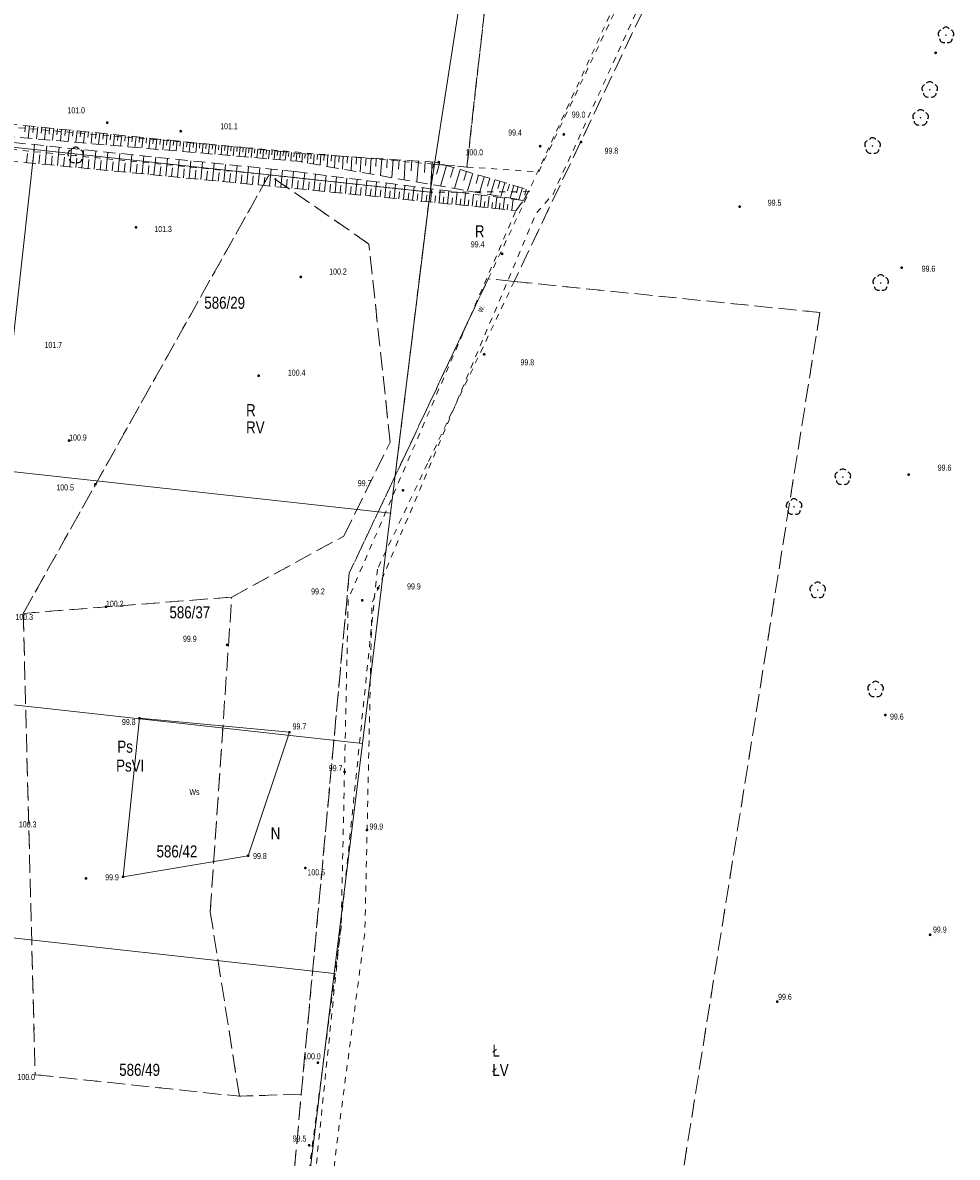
# Model space of a CAD drawing. Header units: inches. Extents: x 6497603 to 6502483, y 5925790 to 5934357.
# Tile 212 of 256: x 6501238 to 6501354, y 5926514 to 5926655. Entities that reach past the tile are written whole.
import ezdxf
from ezdxf.enums import TextEntityAlignment as Align

# ---------------------------------------------------------------- set-up
doc = ezdxf.new("R2010")
doc.units = ezdxf.units.IN
doc.header["$MEASUREMENT"] = 0
for name, pattern in [('0.75_0.75', [1.5, 0.75, -0.75]), ('1.5_0.75', [2.25, 1.5, -0.75]), ('219-1000', [0, 0]), ('egkk-1000', [3, 2.25, -0.75]), ('egug-1000', [1.5, 0.75, -0.75])]:
    doc.linetypes.add(name, pattern=pattern)
for name, color, linetype in [('000 Inne (niezydentyfikowane)', 7, 'Continuous'), ('203-punkt graniczny', 7, 'Continuous'), ('209-oznaczenie konturu klasyfikacyjnego', 7, 'Continuous'), ('210-oznaczenie konturu użytku gruntowego', 7, 'Continuous'), ('211-numer działki ewidencyjnej', 7, 'Continuous'), ('217-kontur klasyfikacyjny', 7, 'Continuous'), ('218-kontur użytku gruntowego', 7, 'Continuous'), ('219-działka ewidencyjna', 7, 'Continuous'), ('drzewo liściaste', 7, 'Continuous'), ('pikieta naturalna', 7, 'Continuous'), ('pikieta naturalna-Atr2', 7, 'Continuous'), ('rów melioracyjny (poligon)', 7, 'Continuous'), ('rów melioracyjny (poligon)-Atr17', 7, 'Continuous'), ('skarpa nieumocniona', 7, 'Continuous'), ('woda stojąca', 7, 'Continuous'), ('woda stojąca-Atr103', 7, 'Continuous')]:
    doc.layers.add(name, color=color, linetype=linetype)
doc.styles.get("Standard").update_dxf_attribs({"font": 'arial.ttf'})

# ---------------------------------------------------------------- blocks, each defined once
blk = doc.blocks.new('203')
at = {"linetype": 'Continuous', "lineweight": 0}
h = blk.add_hatch(color=0, dxfattribs=at)
edge = h.paths.add_edge_path()
edge.add_arc((0, 0), 0.09, 0, 360)
blk = doc.blocks.new('OP021')
at = {"linetype": 'Continuous', "lineweight": 13}
h = blk.add_hatch(color=0, dxfattribs=at)
edge = h.paths.add_edge_path()
edge.add_arc((0, 0), 0.1, 0, 360)
at = {"color": 0, "linetype": 'Continuous', "lineweight": -3}
for centre, start, end in [((-0.476, 0.154), 110.388, 213.756), ((0, 0.5), 38.316, 141.684), ((0.476, 0.154), 326.244, 69.612), ((-0.294, -0.404), 182.272, 285.64), ((0.294, -0.404), 254.36, 357.728), ((0.294, -0.404), 254.36, 357.728)]:
    blk.add_arc(centre, 0.5, start, end, dxfattribs=at)
blk = doc.blocks.new('PW01')
at = {"linetype": 'Continuous', "lineweight": 13}
h = blk.add_hatch(color=0, dxfattribs=at)
edge = h.paths.add_edge_path()
edge.add_arc((0, 0), 0.18, 0, 360)

msp = doc.modelspace()

# ---------------------------------------------------------------- linework, layer by layer
at = {"layer": '000 Inne (niezydentyfikowane)', "color": 7, "linetype": 'Continuous', "lineweight": 18, "flags": 128}
for points in [[(6501238.68, 5926642.32), (6501238.6, 5926641.56)], [(6501239.18, 5926642.27), (6501239.03, 5926640.75)], [(6501239.69, 5926642.22), (6501239.61, 5926641.46)], [(6501240.2, 5926642.16), (6501240.04, 5926640.66)], [(6501240.7, 5926642.11), (6501240.62, 5926641.37)], [(6501241.2, 5926642.06), (6501241.05, 5926640.58)], [(6501241.69, 5926642.01), (6501241.62, 5926641.27)], [(6501242.19, 5926641.96), (6501242.04, 5926640.49)], [(6501242.68, 5926641.91), (6501242.6, 5926641.18)], [(6501243.17, 5926641.86), (6501243.02, 5926640.41)], [(6501243.65, 5926641.81), (6501243.58, 5926641.09)], [(6501244.14, 5926641.76), (6501243.99, 5926640.32)], [(6501244.62, 5926641.72), (6501244.54, 5926641)], [(6501245.1, 5926641.67), (6501244.95, 5926640.24)], [(6501245.57, 5926641.62), (6501245.5, 5926640.91)], [(6501246.05, 5926641.57), (6501245.9, 5926640.16)], [(6501246.52, 5926641.52), (6501246.44, 5926640.82)], [(6501246.98, 5926641.47), (6501246.84, 5926640.08)], [(6501247.45, 5926641.43), (6501247.38, 5926640.73)], [(6501247.91, 5926641.38), (6501247.77, 5926640)], [(6501248.38, 5926641.33), (6501248.31, 5926640.65)], [(6501248.84, 5926641.29), (6501248.7, 5926639.92)], [(6501249.29, 5926641.24), (6501249.22, 5926640.56)], [(6501249.75, 5926641.19), (6501249.61, 5926639.84)], [(6501250.2, 5926641.15), (6501250.13, 5926640.48)], [(6501250.65, 5926641.1), (6501250.51, 5926639.76)], [(6501251.09, 5926641.06), (6501251.03, 5926640.39)], [(6501251.54, 5926641.01), (6501251.4, 5926639.69)], [(6501251.98, 5926640.97), (6501251.91, 5926640.31)], [(6501252.42, 5926640.92), (6501252.29, 5926639.61)], [(6501252.86, 5926640.88), (6501252.79, 5926640.23)], [(6501253.3, 5926640.83), (6501253.16, 5926639.54)], [(6501253.73, 5926640.79), (6501253.66, 5926640.14)], [(6501254.16, 5926640.75), (6501254.03, 5926639.46)], [(6501254.59, 5926640.7), (6501254.52, 5926640.06)], [(6501255.01, 5926640.66), (6501254.89, 5926639.39)], [(6501255.44, 5926640.62), (6501255.38, 5926639.98)], [(6501255.86, 5926640.57), (6501255.73, 5926639.32)], [(6501256.28, 5926640.53), (6501256.22, 5926639.9)], [(6501256.7, 5926640.49), (6501256.57, 5926639.24)], [(6501257.11, 5926640.45), (6501257.05, 5926639.83)], [(6501239.59, 5926637.63), (6501239.82, 5926639.95)], [(6501241.13, 5926637.49), (6501241.35, 5926639.79)], [(6501242.66, 5926637.34), (6501242.88, 5926639.63)], [(6501244.18, 5926637.19), (6501244.4, 5926639.48)], [(6501245.7, 5926637.05), (6501245.92, 5926639.32)], [(6501247.21, 5926636.9), (6501247.43, 5926639.16)], [(6501257.53, 5926640.4), (6501257.4, 5926639.17)], [(6501257.94, 5926640.36), (6501257.88, 5926639.75)], [(6501258.35, 5926640.32), (6501258.22, 5926639.1)], [(6501258.76, 5926640.28), (6501258.69, 5926639.67)], [(6501259.16, 5926640.24), (6501259.04, 5926639.03)], [(6501259.56, 5926640.2), (6501259.5, 5926639.6)], [(6501259.96, 5926640.16), (6501259.84, 5926638.96)], [(6501260.36, 5926640.12), (6501260.3, 5926639.52)], [(6501260.76, 5926640.08), (6501260.64, 5926638.89)], [(6501261.15, 5926640.04), (6501261.09, 5926639.45)], [(6501261.55, 5926640), (6501261.43, 5926638.83)], [(6501261.94, 5926639.96), (6501261.88, 5926639.37)], [(6501262.32, 5926639.92), (6501262.21, 5926638.76)], [(6501262.71, 5926639.88), (6501262.65, 5926639.3)], [(6501263.09, 5926639.84), (6501262.98, 5926638.69)], [(6501263.48, 5926639.8), (6501263.42, 5926639.23)], [(6501263.86, 5926639.76), (6501263.74, 5926638.63)], [(6501264.24, 5926639.72), (6501264.18, 5926639.16)], [(6501264.61, 5926639.68), (6501264.5, 5926638.56)], [(6501264.99, 5926639.65), (6501264.93, 5926639.09)], [(6501265.36, 5926639.61), (6501265.25, 5926638.5)], [(6501265.73, 5926639.57), (6501265.67, 5926639.02)], [(6501266.1, 5926639.53), (6501265.99, 5926638.44)], [(6501266.46, 5926639.5), (6501266.41, 5926638.95)], [(6501266.83, 5926639.46), (6501266.72, 5926638.37)], [(6501267.19, 5926639.42), (6501267.14, 5926638.88)], [(6501267.55, 5926639.39), (6501267.44, 5926638.31)], [(6501267.91, 5926639.35), (6501267.86, 5926638.81)], [(6501268.27, 5926639.31), (6501268.16, 5926638.25)], [(6501268.62, 5926639.28), (6501268.57, 5926638.75)], [(6501268.98, 5926639.24), (6501268.87, 5926638.19)], [(6501269.33, 5926639.21), (6501269.28, 5926638.68)], [(6501269.68, 5926639.17), (6501269.57, 5926638.13)], [(6501270.03, 5926639.13), (6501269.97, 5926638.62)], [(6501270.37, 5926639.1), (6501270.27, 5926638.07)], [(6501270.72, 5926639.06), (6501270.66, 5926638.55)], [(6501238.82, 5926637.71), (6501238.93, 5926638.87)], [(6501240.36, 5926637.56), (6501240.47, 5926638.71)], [(6501241.9, 5926637.41), (6501242.01, 5926638.56)], [(6501243.42, 5926637.26), (6501243.53, 5926638.41)], [(6501244.94, 5926637.12), (6501245.05, 5926638.26)], [(6501246.46, 5926636.97), (6501246.56, 5926638.11)], [(6501247.96, 5926636.83), (6501248.07, 5926637.96)], [(6501248.71, 5926636.76), (6501248.93, 5926639.01)], [(6501249.46, 5926636.68), (6501249.57, 5926637.81)], [(6501250.2, 5926636.61), (6501250.42, 5926638.85)], [(6501250.95, 5926636.54), (6501251.06, 5926637.66)], [(6501251.69, 5926636.47), (6501251.91, 5926638.7)], [(6501253.17, 5926636.33), (6501253.39, 5926638.55)], [(6501254.65, 5926636.19), (6501254.86, 5926638.4)], [(6501256.11, 5926636.05), (6501256.32, 5926638.24)], [(6501257.57, 5926635.91), (6501257.78, 5926638.09)], [(6501259.02, 5926635.77), (6501259.23, 5926637.94)], [(6501260.47, 5926635.63), (6501260.68, 5926637.79)], [(6501261.91, 5926635.49), (6501262.12, 5926637.65)], [(6501271.06, 5926639.03), (6501270.96, 5926638.01)], [(6501271.4, 5926638.99), (6501271.35, 5926638.49)], [(6501271.74, 5926638.96), (6501271.64, 5926637.95)], [(6501272.08, 5926638.93), (6501272.03, 5926638.42)], [(6501272.41, 5926638.89), (6501272.31, 5926637.89)], [(6501272.75, 5926638.86), (6501272.71, 5926638.35)], [(6501273.08, 5926638.84), (6501273.02, 5926637.78)], [(6501273.43, 5926638.82), (6501273.4, 5926638.27)], [(6501273.79, 5926638.79), (6501273.72, 5926637.66)], [(6501274.17, 5926638.77), (6501274.13, 5926638.18)], [(6501274.55, 5926638.74), (6501274.47, 5926637.53)], [(6501274.95, 5926638.72), (6501274.91, 5926638.09)], [(6501275.37, 5926638.69), (6501275.28, 5926637.39)], [(6501275.79, 5926638.66), (6501275.75, 5926637.99)], [(6501276.24, 5926638.63), (6501276.15, 5926637.24)], [(6501276.7, 5926638.6), (6501276.65, 5926637.88)], [(6501277.17, 5926638.57), (6501277.07, 5926637.08)], [(6501277.66, 5926638.54), (6501277.61, 5926637.77)], [(6501278.17, 5926638.51), (6501278.07, 5926636.91)], [(6501278.7, 5926638.47), (6501278.64, 5926637.65)], [(6501279.24, 5926638.44), (6501279.13, 5926636.73)], [(6501279.81, 5926638.4), (6501279.75, 5926637.51)], [(6501280.39, 5926638.36), (6501280.27, 5926636.53)], [(6501281, 5926638.32), (6501280.93, 5926637.37)], [(6501281.62, 5926638.28), (6501281.49, 5926636.32)], [(6501282.27, 5926638.24), (6501282.2, 5926637.22)], [(6501282.94, 5926638.2), (6501282.8, 5926636.09)], [(6501283.63, 5926638.15), (6501283.56, 5926637.06)], [(6501284.35, 5926638.1), (6501284.21, 5926635.85)], [(6501285.1, 5926638.05), (6501285.02, 5926636.89)], [(6501285.87, 5926638), (6501285.71, 5926635.59)], [(6501286.66, 5926637.95), (6501286.58, 5926636.7)], [(6501287.49, 5926637.9), (6501287.32, 5926635.31)], [(6501288.34, 5926637.84), (6501288.25, 5926636.5)], [(6501289.22, 5926637.78), (6501289.04, 5926635.01)], [(6501252.43, 5926636.4), (6501252.54, 5926637.51)], [(6501253.91, 5926636.26), (6501254.02, 5926637.36)], [(6501255.38, 5926636.12), (6501255.49, 5926637.22)], [(6501256.84, 5926635.98), (6501256.95, 5926637.07)], [(6501258.3, 5926635.84), (6501258.4, 5926636.93)], [(6501259.75, 5926635.7), (6501259.85, 5926636.78)], [(6501261.19, 5926635.56), (6501261.29, 5926636.64)], [(6501262.63, 5926635.42), (6501262.73, 5926636.5)], [(6501263.34, 5926635.35), (6501263.55, 5926637.5)], [(6501264.05, 5926635.28), (6501264.16, 5926636.35)], [(6501264.77, 5926635.21), (6501264.97, 5926637.35)], [(6501266.18, 5926635.08), (6501266.39, 5926637.2)], [(6501267.6, 5926634.94), (6501267.8, 5926637.06)], [(6501269, 5926634.81), (6501269.2, 5926636.91)], [(6501270.4, 5926634.67), (6501270.6, 5926636.77)], [(6501271.79, 5926634.54), (6501271.99, 5926636.63)], [(6501273.16, 5926634.4), (6501273.37, 5926636.46)], [(6501274.51, 5926634.27), (6501274.71, 5926636.29)], [(6501290.12, 5926637.6), (6501289.73, 5926636.28)], [(6501291, 5926637.35), (6501290.25, 5926634.8)], [(6501291.85, 5926637.09), (6501291.49, 5926635.87)], [(6501292.68, 5926636.85), (6501291.99, 5926634.5)], [(6501293.47, 5926636.62), (6501293.14, 5926635.49)], [(6501294.24, 5926636.39), (6501293.6, 5926634.22)], [(6501265.48, 5926635.15), (6501265.58, 5926636.21)], [(6501266.89, 5926635.01), (6501266.99, 5926636.07)], [(6501268.3, 5926634.87), (6501268.4, 5926635.93)], [(6501269.7, 5926634.74), (6501269.8, 5926635.79)], [(6501271.1, 5926634.61), (6501271.2, 5926635.65)], [(6501272.48, 5926634.47), (6501272.58, 5926635.51)], [(6501273.84, 5926634.33), (6501273.94, 5926635.35)], [(6501275.18, 5926634.2), (6501275.28, 5926635.2)], [(6501275.84, 5926634.13), (6501276.03, 5926636.12)], [(6501276.49, 5926634.07), (6501276.59, 5926635.05)], [(6501277.14, 5926634), (6501277.33, 5926635.96)], [(6501277.78, 5926633.94), (6501277.88, 5926634.91)], [(6501278.42, 5926633.88), (6501278.61, 5926635.79)], [(6501279.68, 5926633.75), (6501279.87, 5926635.64)], [(6501280.91, 5926633.63), (6501281.1, 5926635.48)], [(6501282.13, 5926633.51), (6501282.31, 5926635.33)], [(6501283.32, 5926633.39), (6501283.5, 5926635.18)], [(6501284.49, 5926633.27), (6501284.67, 5926635.03)], [(6501285.65, 5926633.16), (6501285.82, 5926634.88)], [(6501294.97, 5926636.18), (6501294.66, 5926635.13)], [(6501295.68, 5926635.97), (6501295.09, 5926633.96)], [(6501296.35, 5926635.77), (6501296.07, 5926634.81)], [(6501297, 5926635.58), (6501296.46, 5926633.73)], [(6501297.63, 5926635.39), (6501297.37, 5926634.5)], [(6501298.23, 5926635.22), (6501297.73, 5926633.51)], [(6501298.81, 5926635.05), (6501298.57, 5926634.23)], [(6501299.37, 5926634.88), (6501298.9, 5926633.3)], [(6501279.05, 5926633.81), (6501279.15, 5926634.76)], [(6501280.3, 5926633.69), (6501280.39, 5926634.62)], [(6501281.52, 5926633.57), (6501281.61, 5926634.48)], [(6501282.73, 5926633.45), (6501282.82, 5926634.35)], [(6501283.91, 5926633.33), (6501284, 5926634.21)], [(6501285.07, 5926633.21), (6501285.16, 5926634.08)], [(6501286.22, 5926633.1), (6501286.3, 5926633.95)], [(6501286.78, 5926633.04), (6501286.95, 5926634.74)], [(6501287.34, 5926632.99), (6501287.42, 5926633.83)], [(6501287.89, 5926632.93), (6501288.06, 5926634.6)], [(6501288.44, 5926632.88), (6501288.53, 5926633.7)], [(6501288.99, 5926632.82), (6501289.15, 5926634.46)], [(6501289.53, 5926632.77), (6501289.61, 5926633.58)], [(6501290.06, 5926632.71), (6501290.22, 5926634.32)], [(6501290.59, 5926632.66), (6501290.67, 5926633.46)], [(6501291.12, 5926632.61), (6501291.28, 5926634.19)], [(6501292.16, 5926632.5), (6501292.31, 5926634.06)], [(6501293.18, 5926632.4), (6501293.33, 5926633.93)], [(6501294.18, 5926632.3), (6501294.33, 5926633.81)], [(6501295.17, 5926632.2), (6501295.32, 5926633.68)], [(6501296.14, 5926632.11), (6501296.28, 5926633.56)], [(6501297.09, 5926632.01), (6501297.23, 5926633.44)], [(6501299.9, 5926634.73), (6501299.68, 5926633.97)], [(6501300.41, 5926634.58), (6501299.98, 5926633.12)], [(6501300.9, 5926634.43), (6501300.7, 5926633.73)], [(6501291.64, 5926632.56), (6501291.72, 5926633.34)], [(6501292.67, 5926632.45), (6501292.75, 5926633.22)], [(6501293.68, 5926632.35), (6501293.76, 5926633.11)], [(6501294.68, 5926632.25), (6501294.75, 5926633)], [(6501295.66, 5926632.16), (6501295.73, 5926632.89)], [(6501296.62, 5926632.06), (6501296.69, 5926632.78)], [(6501297.56, 5926631.97), (6501297.63, 5926632.67)], [(6501298.04, 5926631.92), (6501298.18, 5926633.32)], [(6501298.53, 5926631.87), (6501298.6, 5926632.56)], [(6501299.12, 5926631.81), (6501299.26, 5926633.18)]]:
    msp.add_lwpolyline(points, dxfattribs=at)
at = {"layer": '217-kontur klasyfikacyjny', "color": 3, "linetype": 'egkk-1000', "lineweight": 18, "flags": 128}
for points in [[(6501293.53, 5926637.17), (6501303.83, 5926729.69)], [(6501324.42, 5926675.55), (6501299.4, 5926622.95)], [(6501288.94, 5926634.04), (6501289.37, 5926637.53)], [(6501289.37, 5926637.53), (6501293.53, 5926637.17)], [(6501268.94, 5926636.2), (6501238.41, 5926581.72)], [(6501281.35, 5926627.6), (6501268.94, 5926636.2)], [(6501268.94, 5926636.2), (6501288.94, 5926634.04)], [(6501288.94, 5926634.04), (6501284.61, 5926598.79)], [(6501283.99, 5926602.98), (6501281.35, 5926627.6)], [(6501296.17, 5926623.28), (6501284.61, 5926598.79)], [(6501299.4, 5926622.95), (6501296.17, 5926623.28)], [(6501299.4, 5926622.95), (6501337.37, 5926619.1)], [(6501337.37, 5926619.1), (6501315.95, 5926484.57)], [(6501278.22, 5926591.31), (6501283.99, 5926602.98)], [(6501284.61, 5926598.79), (6501278.91, 5926586.71)], [(6501264.31, 5926583.74), (6501278.22, 5926591.31)], [(6501278.91, 5926586.71), (6501272.95, 5926521.99)], [(6501264.31, 5926583.74), (6501238.41, 5926581.72)], [(6501261.64, 5926544.66), (6501264.31, 5926583.74)], [(6501238.41, 5926581.72), (6501239.89, 5926524.41)], [(6501265.26, 5926521.73), (6501261.64, 5926544.66)], [(6501239.89, 5926524.41), (6501265.26, 5926521.73)], [(6501272.95, 5926521.99), (6501265.26, 5926521.73)], [(6501268.25, 5926471.02), (6501272.95, 5926521.99)]]:
    msp.add_lwpolyline(points, dxfattribs=at)
at = {"layer": '218-kontur użytku gruntowego', "color": 3, "linetype": 'egug-1000', "lineweight": 18, "flags": 128}
for points in [[(6501302.44, 5926636.57), (6501354.44, 5926745.87)], [(6501303.83, 5926729.69), (6501293.53, 5926637.17)], [(6501324.42, 5926675.55), (6501299.4, 5926622.95)], [(6501289.37, 5926637.53), (6501200.46, 5926645.33)], [(6501268.94, 5926636.2), (6501211.75, 5926641.85)], [(6501293.53, 5926637.17), (6501289.37, 5926637.53)], [(6501293.53, 5926637.17), (6501302.44, 5926636.57)], [(6501238.41, 5926581.72), (6501268.94, 5926636.2)], [(6501281.35, 5926627.6), (6501268.94, 5926636.2)], [(6501288.94, 5926634.04), (6501268.94, 5926636.2)], [(6501284.61, 5926598.79), (6501288.94, 5926634.04)], [(6501301.28, 5926634.11), (6501288.94, 5926634.04)], [(6501296.17, 5926623.28), (6501301.28, 5926634.11)], [(6501283.99, 5926602.98), (6501281.35, 5926627.6)], [(6501284.61, 5926598.79), (6501296.17, 5926623.28)], [(6501299.4, 5926622.95), (6501288.62, 5926600.32)], [(6501299.4, 5926622.95), (6501337.37, 5926619.1)], [(6501337.37, 5926619.1), (6501315.95, 5926484.57)], [(6501278.22, 5926591.31), (6501283.99, 5926602.98)], [(6501288.62, 5926600.32), (6501283.48, 5926589.51)], [(6501278.91, 5926586.71), (6501284.61, 5926598.79)], [(6501264.31, 5926583.74), (6501278.22, 5926591.31)], [(6501283.48, 5926589.51), (6501282.4, 5926587.22)], [(6501282.4, 5926587.22), (6501268.21, 5926448.84)], [(6501272.95, 5926521.99), (6501278.91, 5926586.71)], [(6501264.31, 5926583.74), (6501238.41, 5926581.72)], [(6501261.64, 5926544.66), (6501264.31, 5926583.74)], [(6501238.41, 5926581.72), (6501239.89, 5926524.41)], [(6501265.26, 5926521.73), (6501261.64, 5926544.66)], [(6501239.89, 5926524.41), (6501265.26, 5926521.73)], [(6501272.95, 5926521.99), (6501265.26, 5926521.73)], [(6501268.25, 5926471.02), (6501272.95, 5926521.99)]]:
    msp.add_lwpolyline(points, dxfattribs=at)
at = {"layer": '219-działka ewidencyjna', "color": 3, "linetype": '219-1000', "lineweight": 18, "flags": 128}
for points in [[(6501303.83, 5926729.69), (6501288.94, 5926634.04)], [(6501221.94, 5926641.26), (6501239.78, 5926639.33)], [(6501236.23, 5926607.47), (6501239.78, 5926639.33)], [(6501239.78, 5926639.33), (6501288.94, 5926634.04)], [(6501284.05, 5926594.16), (6501288.94, 5926634.04)], [(6501235.36, 5926599.52), (6501284.05, 5926594.16)], [(6501280.54, 5926565.57), (6501284.05, 5926594.16)], [(6501232.3, 5926570.89), (6501280.54, 5926565.57)], [(6501277.03, 5926536.99), (6501280.54, 5926565.57)], [(6501229.17, 5926542.3), (6501277.03, 5926536.99)], [(6501273.54, 5926508.5), (6501277.03, 5926536.99)]]:
    msp.add_lwpolyline(points, dxfattribs=at)
at = {"layer": 'rów melioracyjny (poligon)', "color": 7, "linetype": '0.75_0.75', "lineweight": 18, "flags": 128}
msp.add_lwpolyline([(6501346.49, 5926783.17), (6501351.89, 5926783.08), (6501354.32, 5926742.83), (6501335.54, 5926702.24), (6501304.23, 5926633.81), (6501302.08, 5926631.34), (6501281.73, 5926583), (6501280.85, 5926542.15), (6501277.4, 5926516.09), (6501269.32, 5926444.44), (6501265.82, 5926424.46), (6501262.45, 5926425.09), (6501268.72, 5926471.89), (6501274.42, 5926516.41), (6501277.9, 5926542.66), (6501278.78, 5926583.51), (6501299.62, 5926631.76), (6501300.54, 5926633.02), (6501301.28, 5926634.32), (6501333.23, 5926703.74), (6501351.32, 5926742.88)], close=True, dxfattribs=at)
at = {"layer": 'skarpa nieumocniona', "color": 7, "linetype": '1.5_0.75', "lineweight": 18, "flags": 128}
for points in [[(6501272.63, 5926638.87), (6501289.59, 5926637.76), (6501301.28, 5926634.32), (6501300.54, 5926633.02), (6501272.46, 5926637.88), (6501197.89, 5926644.28), (6501199.97, 5926646.25)], [(6501272.63, 5926638.87), (6501289.59, 5926637.76), (6501301.28, 5926634.32), (6501300.54, 5926633.02), (6501272.46, 5926637.88), (6501197.89, 5926644.28), (6501199.97, 5926646.25)], [(6501272.24, 5926636.6), (6501300.54, 5926633.02), (6501299.62, 5926631.76), (6501271.88, 5926634.53), (6501173.97, 5926643.94), (6501175.77, 5926645.68), (6501197.89, 5926644.28)], [(6501272.24, 5926636.6), (6501300.54, 5926633.02), (6501299.62, 5926631.76), (6501271.88, 5926634.53), (6501173.97, 5926643.94), (6501175.77, 5926645.68), (6501197.89, 5926644.28)]]:
    msp.add_lwpolyline(points, close=True, dxfattribs=at)
at = {"layer": 'woda stojąca', "color": 141, "linetype": 'Continuous', "lineweight": 18, "flags": 128}
msp.add_lwpolyline([(6501252.85, 5926568.68), (6501271.47, 5926566.95), (6501266.34, 5926551.61), (6501250.81, 5926549)], close=True, dxfattribs=at)

# ---------------------------------------------------------------- block references
at = {"layer": '203-punkt graniczny', "color": 7, "linetype": 'Continuous', "lineweight": 18}
for p in [(6501239.78, 5926639.33), (6501288.94, 5926634.04), (6501284.05, 5926594.16), (6501280.54, 5926565.57), (6501277.03, 5926536.99)]:
    msp.add_blockref('203', p, dxfattribs=at)
at = {"layer": 'drzewo liściaste', "color": 94, "linetype": 'Continuous', "lineweight": 18}
for p in [(6501353.03, 5926653.54), (6501351.02, 5926646.77), (6501349.87, 5926643.29), (6501343.91, 5926639.79), (6501244.92, 5926638.63), (6501344.92, 5926622.77), (6501340.22, 5926598.65), (6501334.16, 5926594.95), (6501337.09, 5926584.6), (6501344.28, 5926572.28)]:
    msp.add_blockref('OP021', p, dxfattribs=at)
at = {"layer": 'pikieta naturalna', "color": 7, "linetype": 'Continuous', "lineweight": 13}
for p in [(6501351.75, 5926651.36), (6501248.84, 5926642.68), (6501257.98, 5926641.62), (6501305.56, 5926641.22), (6501307.7, 5926640.28), (6501302.62, 5926639.76), (6501290.03, 5926637.77), (6501327.41, 5926632.24), (6501252.42, 5926629.67), (6501297.89, 5926626.39), (6501272.89, 5926623.52), (6501347.53, 5926624.66), (6501295.66, 5926613.9), (6501267.65, 5926611.24), (6501244.11, 5926603.19), (6501348.4, 5926598.96), (6501247.36, 5926597.74), (6501285.58, 5926597.01), (6501282.49, 5926584.85), (6501248.69, 5926582.54), (6501280.52, 5926583.34), (6501263.74, 5926577.81), (6501252.85, 5926568.68), (6501345.5, 5926569.1), (6501271.47, 5926566.95), (6501278.33, 5926562.04), (6501281.11, 5926554.81), (6501266.34, 5926551.61), (6501273.45, 5926550.08), (6501246.2, 5926548.79), (6501250.81, 5926549), (6501351.06, 5926541.79), (6501332.07, 5926533.48), (6501275.01, 5926525.9), (6501273.93, 5926515.64)]:
    msp.add_blockref('PW01', p, dxfattribs=at)

# ---------------------------------------------------------------- texts
at = {"layer": '209-oznaczenie konturu klasyfikacyjnego', "color": 3, "linetype": 'Continuous', "lineweight": 18, "width": 0.79}
msp.add_text('RV', height=1.5, dxfattribs=at).set_placement((6501266.09, 5926604.07))
for s, p in [('PsVI', (6501249.95, 5926563.56)), ('ŁV', (6501296.68, 5926525.73))]:
    msp.add_text(s, height=1.5, dxfattribs=at).set_placement(p, align=Align.TOP_LEFT)
at = {"layer": '210-oznaczenie konturu użytku gruntowego', "color": 3, "linetype": 'Continuous', "lineweight": 18, "width": 0.79}
for s, p in [('R', (6501294.51, 5926628.44)), ('R', (6501266.09, 5926606.21)), ('Ps', (6501250.1, 5926564.41)), ('N', (6501269.15, 5926553.64)), ('Ł', (6501296.7, 5926526.63))]:
    msp.add_text(s, height=1.5, dxfattribs=at).set_placement(p)
at = {"layer": '211-numer działki ewidencyjnej', "color": 3, "linetype": 'Continuous', "lineweight": 18, "width": 0.79}
for s, p in [('586/29', (6501260.9, 5926621.06)), ('586/37', (6501256.57, 5926582.6)), ('586/42', (6501254.97, 5926552.9)), ('586/49', (6501250.33, 5926525.76))]:
    msp.add_text(s, height=1.5, dxfattribs=at).set_placement(p, align=Align.TOP_LEFT)
at = {"layer": 'pikieta naturalna-Atr2', "color": 7, "width": 0.667}
for s, p in [('101.0', (6501243.9, 5926643.84)), ('99.0', (6501306.55, 5926643.31)), ('101.1', (6501262.87, 5926641.86)), ('99.4', (6501298.65, 5926641.08)), ('100.0', (6501293.35, 5926638.62)), ('99.8', (6501310.62, 5926638.82)), ('99.5', (6501330.89, 5926632.36)), ('101.3', (6501254.69, 5926629.09)), ('99.4', (6501294, 5926627.19)), ('100.2', (6501276.42, 5926623.81)), ('99.6', (6501350.01, 5926624.16)), ('101.7', (6501241.05, 5926614.7)), ('99.8', (6501300.18, 5926612.53)), ('100.4', (6501271.28, 5926611.24)), ('100.9', (6501244.11, 5926603.19)), ('99.6', (6501352, 5926599.45)), ('99.7', (6501279.96, 5926597.52)), ('100.5', (6501242.52, 5926596.99)), ('99.2', (6501274.17, 5926584.07)), ('99.9', (6501286.09, 5926584.69)), ('100.2', (6501248.69, 5926582.54)), ('100.3', (6501237.44, 5926580.9)), ('99.9', (6501258.25, 5926578.19)), ('99.8', (6501250.67, 5926567.85)), ('99.6', (6501346.08, 5926568.52)), ('99.7', (6501271.87, 5926567.3)), ('99.7', (6501276.36, 5926562.12)), ('100.3', (6501237.87, 5926555.13)), ('99.9', (6501281.42, 5926554.86)), ('99.8', (6501266.96, 5926551.2)), ('99.9', (6501248.59, 5926548.56)), ('100.5', (6501273.71, 5926549.18)), ('99.9', (6501351.42, 5926542.06)), ('99.6', (6501332.18, 5926533.71)), ('100.0', (6501273.18, 5926526.32)), ('100.0', (6501237.69, 5926523.75)), ('99.5', (6501271.88, 5926516.1))]:
    msp.add_text(s, height=0.75, dxfattribs=at).set_placement(p)
at = {"layer": 'rów melioracyjny (poligon)-Atr17', "color": 7, "width": 0.667}
msp.add_text('w.', height=0.75, rotation=66.64, dxfattribs=at).set_placement((6501295.41, 5926619.06))
at = {"layer": 'woda stojąca-Atr103', "color": 141, "width": 0.667}
msp.add_text('Ws', height=0.75, dxfattribs=at).set_placement((6501259.05, 5926559.15))

doc.saveas('drawing.dxf')
